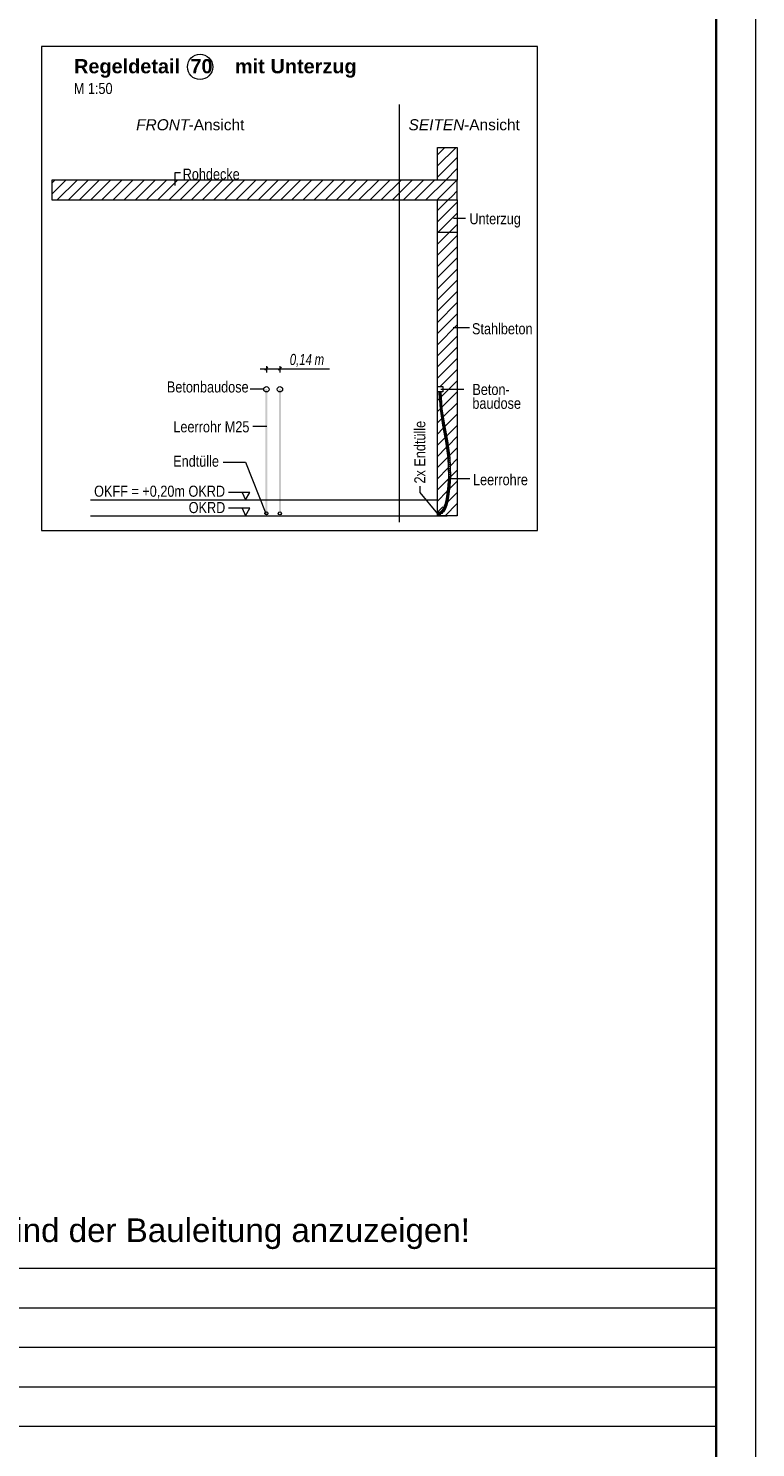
# Model space of a CAD drawing. Extents: x -620 to 300, y 62 to 1107.
# Tile 97 of 109: x 208 to 300, y 427 to 606. Entities that reach past the tile are written whole.
import ezdxf
from ezdxf.lldxf.tags import DXFTag

# ---------------------------------------------------------------- set-up
doc = ezdxf.new("R2010")
doc.units = 0
doc.layers.get('0').update_dxf_attribs({"lineweight": 35})
for name, color, linetype, lineweight, true_color in [('E_Aussparung Bemaßung-A06G9GDC8I', 5, 'Continuous', 9, 0x0000ff), ('E_Betonbaudose', 1, 'Continuous', 13, 0xff0000), ('E_Detail_Beschriftung', 7, 'Continuous', 13, 0x009900), ('E_Detail_Wandschraffur', 7, 'Continuous', 5, 0xc0c0c0), ('E_Leerrohr 25-A06G9GDD8I', 7, 'Continuous', 9, 0xff8000), ('E_Leerrohr 25-Shading', 7, 'Continuous', 9, 0xff8000), ('E_Leerrohr Beschriftung', 1, 'Continuous', 9, 0xff0000), ('iwb_HB-Hinweis-Kopf-Archi', 3, 'Continuous', 25, 0x00ff00)]:
    doc.layers.add(name, color=color, linetype=linetype, lineweight=lineweight, true_color=true_color)
for name, color, linetype, lineweight in [('E_Detail_Linie_Text_Bem', 7, 'Continuous', 13), ('iwb_Plankopf Linie', 7, 'Continuous', 13), ('iwb_Plankopf Rahmen', 7, 'Continuous', 35)]:
    doc.layers.add(name, color=color, linetype=linetype, lineweight=lineweight)
doc.styles.add('Arial', font='ARIALN.TTF')
doc.styles.get("Standard").update_dxf_attribs({"font": 'ARIALN.TTF'})
tags = doc.linetypes.add('fein_strichliert', pattern=[4, 1, -2, 1]).pattern_tags.tags
tags[8:9] = [DXFTag(74, 4), DXFTag(75, 0), DXFTag(340, '0'), DXFTag(46, 0.0), DXFTag(50, 0.0), DXFTag(44, 0.0), DXFTag(45, 0.0)]
tags[6:7] = [DXFTag(74, 4), DXFTag(75, 0), DXFTag(340, '0'), DXFTag(46, 0.0), DXFTag(50, 0.0), DXFTag(44, 0.0), DXFTag(45, 0.0)]
tags[4:5] = [DXFTag(74, 4), DXFTag(75, 0), DXFTag(340, '0'), DXFTag(46, 0.0), DXFTag(50, 0.0), DXFTag(44, 0.0), DXFTag(45, 0.0)]
tags = doc.linetypes.add('fein_strichliert-A06G9GDB8I', pattern=[4, 1, -2, 1]).pattern_tags.tags
tags[8:9] = [DXFTag(74, 4), DXFTag(75, 0), DXFTag(340, '0'), DXFTag(46, 0.0), DXFTag(50, 0.0), DXFTag(44, 0.0), DXFTag(45, 0.0)]
tags[6:7] = [DXFTag(74, 4), DXFTag(75, 0), DXFTag(340, '0'), DXFTag(46, 0.0), DXFTag(50, 0.0), DXFTag(44, 0.0), DXFTag(45, 0.0)]
tags[4:5] = [DXFTag(74, 4), DXFTag(75, 0), DXFTag(340, '0'), DXFTag(46, 0.0), DXFTag(50, 0.0), DXFTag(44, 0.0), DXFTag(45, 0.0)]
tags = doc.linetypes.add('STRICHPUNKT2-A06G9GDE8I', pattern=[12.7, 6.35, -3.175, 0, -3.175]).pattern_tags.tags
tags[10:11] = [DXFTag(74, 4), DXFTag(75, 0), DXFTag(340, '0'), DXFTag(46, 0.0), DXFTag(50, 0.0), DXFTag(44, 0.0), DXFTag(45, 0.0)]
tags[8:9] = [DXFTag(74, 4), DXFTag(75, 0), DXFTag(340, '0'), DXFTag(46, 0.0), DXFTag(50, 0.0), DXFTag(44, 0.0), DXFTag(45, 0.0)]
tags[6:7] = [DXFTag(74, 4), DXFTag(75, 0), DXFTag(340, '0'), DXFTag(46, 0.0), DXFTag(50, 0.0), DXFTag(44, 0.0), DXFTag(45, 0.0)]
tags[4:5] = [DXFTag(74, 4), DXFTag(75, 0), DXFTag(340, '0'), DXFTag(46, 0.0), DXFTag(50, 0.0), DXFTag(44, 0.0), DXFTag(45, 0.0)]

# ---------------------------------------------------------------- blocks, each defined once
blk = doc.blocks.new('Shading-A06G9G1B8I', base_point=(193.12, 715.36))
at = {"layer": 'E_Leerrohr 25-Shading', "color": 31, "true_color": 0xecb67f}
for points in [[(260.29, 560.32), (260.21, 560.32), (260.29, 560.31), (260.21, 560.31)], [(260.31, 560.31), (260.27, 560.31), (260.35, 559.92), (260.27, 559.92)], [(260.32, 560.32), (260.29, 560.32), (260.32, 560.31), (260.29, 560.31)], [(260.34, 560.31), (260.31, 560.31), (260.36, 559.92), (260.35, 559.92)], [(260.36, 560.32), (260.32, 560.32), (260.36, 560.31), (260.32, 560.31)], [(260.36, 559.92), (260.4, 559.92), (260.34, 560.31), (260.4, 560.31)], [(260.36, 560.31), (260.4, 560.31), (260.36, 560.32), (260.4, 560.32)], [(260.4, 560.32), (260.4, 560.31), (260.51, 560.32), (260.51, 560.31)], [(260.4, 560.31), (260.52, 560.2), (260.52, 560.31)], [(260.4, 560.31), (260.4, 559.92), (260.52, 560.2), (260.49, 559.92)], [(260.49, 559.92), (260.52, 559.92), (260.52, 560.2)], [(260.51, 560.31), (260.59, 560.31), (260.51, 560.32), (260.59, 560.32)], [(260.07, 544.94), (260.07, 545.08), (260.07, 544.94), (260.07, 545.08)], [(260.47, 544.92), (260.47, 545.02), (260.44, 544.91), (260.07, 545.02)], [(260.18, 544.89), (260.07, 545.02), (260.07, 544.89)], [(260.18, 544.89), (260.4, 544.91), (260.07, 545.02), (260.44, 544.91)], [(260.07, 544.89), (260.47, 544.89), (260.47, 544.9)], [(260.18, 544.89), (260.07, 544.89), (260.28, 544.87), (260.32, 544.87)], [(260.07, 544.77), (260.32, 544.87), (260.07, 544.89)], [(260.47, 544.88), (260.47, 544.89), (260.07, 544.89)], [(260.07, 544.86), (260.07, 544.89), (260.07, 544.86), (260.07, 544.89)], [(260.32, 544.87), (260.07, 544.77), (260.3, 544.81), (260.19, 544.78)], [(260.47, 544.77), (260.42, 544.8), (260.07, 544.77)], [(260.28, 544.9), (260.38, 544.91), (260.18, 544.89), (260.4, 544.91)], [(260.18, 544.89), (260.47, 544.9), (260.47, 544.91)], [(260.47, 544.85), (260.47, 544.88), (260.18, 544.89)], [(260.19, 544.78), (260.42, 544.8), (260.37, 544.83)], [(260.47, 544.91), (260.45, 544.91), (260.28, 544.9)], [(260.32, 544.87), (260.47, 544.85), (260.28, 544.87)], [(260.32, 544.87), (260.3, 544.81), (260.36, 544.84)], [(260.3, 544.81), (260.37, 544.83), (260.36, 544.84)], [(260.38, 544.85), (260.32, 544.87), (260.36, 544.84)], [(260.47, 544.85), (260.32, 544.87), (260.47, 544.84)], [(260.37, 544.83), (260.38, 544.85), (260.36, 544.84)], [(260.37, 544.83), (260.42, 544.85), (260.38, 544.85), (260.4, 544.85)], [(260.42, 544.8), (260.47, 544.83), (260.37, 544.83), (260.42, 544.85)], [(260.38, 544.91), (260.45, 544.91), (260.4, 544.91)], [(260.4, 544.91), (260.45, 544.91), (260.44, 544.91)], [(260.47, 544.84), (260.4, 544.85), (260.47, 544.83)], [(260.47, 544.83), (260.42, 544.8), (260.47, 544.8)], [(260.42, 544.8), (260.47, 544.77), (260.47, 544.8)], [(260.47, 544.91), (260.47, 544.92), (260.45, 544.91), (260.44, 544.91)], [(260.45, 544.91), (260.47, 544.91), (260.47, 544.91)]]:
    blk.add_solid(points, dxfattribs=at)
at = {"layer": 'E_Leerrohr 25-Shading', "color": 43, "true_color": 0xd7ab7f}
for points in [[(260.27, 560.31), (260.44, 558.17), (260.36, 559.48)], [(260.44, 558.17), (260.27, 560.31), (260.41, 558.16)], [(260.3, 560.31), (260.27, 560.31), (260.32, 560.1), (260.36, 559.48)], [(260.32, 560.1), (260.32, 560.11), (260.3, 560.31), (260.31, 560.31)], [(260.32, 560.11), (260.31, 560.31), (260.31, 560.31)], [(260.56, 559.53), (260.48, 560.31), (260.5, 560.1)], [(260.56, 559.53), (260.53, 560.13), (260.48, 560.31), (260.52, 560.31)], [(260.62, 558.19), (260.56, 559.53), (260.5, 560.1)], [(260.65, 558.19), (260.53, 560.13), (260.62, 558.18), (260.62, 558.19)], [(260.56, 557.38), (260.55, 557.46), (260.41, 558.16), (260.44, 558.17)], [(260.56, 557.38), (260.41, 558.16), (260.53, 557.37)], [(260.63, 556.72), (260.56, 557.38), (260.53, 557.37)], [(260.76, 556.12), (260.55, 557.46), (260.72, 556.11), (260.63, 556.72)], [(260.84, 556.77), (260.65, 558.19), (260.62, 558.18)], [(260.84, 556.77), (260.87, 556.63), (260.65, 558.19), (260.93, 556.4)], [(260.76, 556.12), (260.72, 556.11), (261.13, 554.08), (261.09, 554.08)], [(260.87, 556.63), (260.84, 556.77), (260.86, 556.67)], [(260.85, 556.69), (260.84, 556.77), (260.93, 556.15)], [(260.96, 556.15), (260.85, 556.69), (260.93, 556.15)], [(260.96, 556.15), (260.97, 556.16), (260.86, 556.67), (260.87, 556.63)], [(260.87, 556.63), (260.97, 556.16), (260.93, 556.4)], [(261.34, 554.12), (260.93, 556.15), (261.3, 554.11)], [(261.34, 554.12), (261.05, 555.7), (260.93, 556.15), (260.96, 556.15)], [(261.05, 555.7), (260.97, 556.16), (260.96, 556.15)], [(261.13, 554.08), (261.09, 554.08), (261.4, 551.96), (261.39, 551.96)], [(261.42, 551.96), (261.13, 554.08), (261.4, 551.96)], [(261.34, 554.12), (261.3, 554.11), (261.63, 551.98), (261.6, 551.98)], [(261.41, 551.79), (261.4, 551.96), (261.39, 551.79), (261.39, 551.96)], [(261.41, 551.33), (261.41, 551.79), (261.39, 551.79)], [(261.45, 550.24), (261.4, 551.96), (261.41, 551.33)], [(261.4, 551.96), (261.45, 550.24), (261.42, 551.96), (261.45, 550.74)], [(261.45, 550.74), (261.43, 551.79), (261.42, 551.96)], [(261.51, 549.66), (261.43, 551.79), (261.48, 549.66), (261.45, 550.24)], [(261.72, 549.71), (261.6, 551.98), (261.62, 551.35)], [(261.72, 549.71), (261.73, 549.66), (261.6, 551.98), (261.63, 551.98)], [(261.67, 550.26), (261.72, 549.71), (261.62, 551.35)], [(261.7, 549.66), (261.73, 549.66), (261.67, 550.26), (261.72, 549.71)], [(261.67, 550.26), (261.69, 549.66), (261.7, 549.66)], [(261.24, 547.09), (261.26, 547.09), (261.36, 548.07), (261.31, 547.46)], [(261.31, 547.46), (261.27, 547.09), (261.44, 548.41)], [(261.36, 548.07), (261.31, 547.46), (261.42, 548.42), (261.44, 548.41)], [(261.42, 548.42), (261.41, 548.42), (261.36, 548.07)], [(261.51, 549.66), (261.48, 549.66), (261.42, 548.42), (261.41, 548.42)], [(261.44, 548.41), (261.51, 549.66), (261.42, 548.42), (261.51, 549.66)], [(261.58, 548.06), (261.58, 548.06), (261.66, 548.39), (261.56, 547.62)], [(261.58, 548.06), (261.66, 548.39), (261.62, 548.4)], [(261.66, 548.39), (261.69, 549.66), (261.62, 548.4)], [(261.66, 548.39), (261.68, 548.79), (261.69, 549.66), (261.7, 549.66)], [(261.68, 548.79), (261.73, 549.66), (261.7, 549.66)], [(261.73, 549.66), (261.73, 549.66), (261.72, 549.71)], [(261.02, 546.08), (261.04, 546.07), (261.12, 546.48), (261.08, 546.23)], [(261.18, 546.57), (261.07, 546.15), (261.18, 546.57), (261.06, 546.12)], [(261.06, 546.12), (261.06, 546.07), (261.18, 546.57)], [(261.17, 546.57), (261.08, 546.23), (261.18, 546.57), (261.07, 546.15)], [(261.12, 546.48), (261.08, 546.23), (261.15, 546.57), (261.17, 546.57)], [(261.15, 546.57), (261.14, 546.58), (261.12, 546.48)], [(261.2, 546.83), (261.19, 546.83), (261.15, 546.57), (261.14, 546.58)], [(261.15, 546.57), (261.17, 546.57), (261.2, 546.83), (261.23, 546.83)], [(261.23, 546.83), (261.17, 546.57), (261.23, 546.83), (261.18, 546.57)], [(261.18, 546.57), (261.18, 546.57), (261.23, 546.83)], [(261.26, 547.09), (261.24, 547.09), (261.2, 546.83), (261.19, 546.83)], [(261.2, 546.83), (261.23, 546.83), (261.26, 547.09), (261.27, 547.09)], [(261.33, 546.45), (261.22, 546.01), (261.24, 546.01)], [(261.23, 546.83), (261.23, 546.83), (261.27, 547.09)], [(261.26, 546), (261.33, 546.45), (261.24, 546.01)], [(261.26, 547.09), (261.27, 547.09), (261.31, 547.46)], [(261.33, 546.45), (261.26, 546), (261.27, 546.06)], [(261.33, 546.45), (261.33, 546.45), (261.39, 546.52), (261.27, 546.06)], [(261.33, 546.45), (261.39, 546.52), (261.35, 546.53)], [(261.39, 546.52), (261.4, 546.79), (261.35, 546.53)], [(261.39, 546.52), (261.42, 546.68), (261.4, 546.79), (261.44, 546.79)], [(261.47, 547.06), (261.45, 547.06), (261.44, 546.79), (261.4, 546.79)], [(261.42, 546.68), (261.44, 546.79), (261.44, 546.79)], [(261.44, 546.79), (261.49, 547.06), (261.44, 546.79), (261.47, 547.06)], [(261.58, 548.06), (261.45, 547.06), (261.47, 547.06)], [(261.49, 547.06), (261.58, 548.06), (261.47, 547.06)], [(261.58, 548.06), (261.49, 547.06), (261.56, 547.62)], [(260.17, 544.99), (260.16, 545.02), (260.07, 544.99), (260.07, 545.02)], [(260.07, 544.98), (260.17, 544.98), (260.07, 544.99), (260.17, 544.99)], [(260.19, 544.77), (260.19, 544.81), (260.07, 544.77), (260.07, 544.8)], [(260.16, 545.02), (260.17, 544.99), (260.24, 545.04), (260.18, 544.99)], [(260.18, 544.99), (260.17, 544.98), (260.24, 545), (260.21, 544.99)], [(260.17, 544.99), (260.17, 544.98), (260.18, 544.99)], [(260.24, 545.04), (260.18, 544.99), (260.25, 545), (260.24, 545)], [(260.3, 544.79), (260.29, 544.83), (260.19, 544.77), (260.19, 544.81)], [(260.21, 544.99), (260.25, 545), (260.25, 545)], [(260.33, 545.04), (260.32, 545.06), (260.25, 545), (260.24, 545.04)], [(260.25, 545), (260.33, 545.02), (260.25, 545), (260.33, 545.04)], [(260.41, 544.82), (260.4, 544.86), (260.3, 544.79), (260.29, 544.83)], [(260.37, 545.08), (260.32, 545.06), (260.33, 545.04)], [(260.33, 545.02), (260.41, 545.06), (260.37, 545.08), (260.39, 545.09)], [(260.33, 545.02), (260.37, 545.08), (260.33, 545.04)], [(260.51, 545.12), (260.48, 545.15), (260.41, 545.06), (260.39, 545.09)], [(260.51, 544.87), (260.49, 544.9), (260.41, 544.82), (260.4, 544.86)], [(260.48, 545.15), (260.49, 545.13), (260.58, 545.21), (260.59, 545.2)], [(260.49, 545.13), (260.51, 545.12), (260.59, 545.2), (260.59, 545.19)], [(260.51, 544.87), (260.53, 544.93), (260.49, 544.9)], [(260.51, 544.87), (260.63, 544.94), (260.53, 544.93), (260.62, 544.96)], [(260.62, 544.96), (260.61, 544.97), (260.53, 544.93)], [(260.66, 545.29), (260.65, 545.3), (260.58, 545.21), (260.57, 545.22)], [(260.58, 545.21), (260.59, 545.2), (260.66, 545.29), (260.67, 545.28)], [(260.67, 545.28), (260.59, 545.2), (260.68, 545.28), (260.59, 545.19)], [(260.59, 545.19), (260.59, 545.19), (260.68, 545.28)], [(260.61, 544.97), (260.73, 545.05), (260.63, 544.99)], [(260.61, 544.97), (260.72, 545.02), (260.73, 545.05), (260.74, 545.04)], [(260.72, 545.02), (260.61, 544.97), (260.62, 544.96)], [(260.63, 544.94), (260.72, 545.02), (260.62, 544.96)], [(260.73, 545.05), (260.72, 545.06), (260.63, 544.99)], [(260.65, 545.3), (260.65, 545.3), (260.74, 545.44), (260.73, 545.39)], [(260.73, 545.39), (260.65, 545.3), (260.7, 545.33), (260.66, 545.29)], [(260.7, 545.33), (260.66, 545.29), (260.68, 545.3), (260.67, 545.28)], [(260.67, 545.28), (260.68, 545.28), (260.68, 545.3)], [(260.79, 545.44), (260.7, 545.33), (260.79, 545.44), (260.68, 545.3)], [(260.68, 545.3), (260.68, 545.28), (260.79, 545.44)], [(260.77, 545.45), (260.73, 545.39), (260.79, 545.44), (260.7, 545.33)], [(260.78, 545.08), (260.84, 545.15), (260.72, 545.06), (260.81, 545.17)], [(260.78, 545.08), (260.72, 545.06), (260.73, 545.05)], [(260.74, 545.44), (260.73, 545.39), (260.76, 545.46), (260.77, 545.45)], [(260.74, 545.04), (260.78, 545.08), (260.73, 545.05)], [(260.76, 545.46), (260.76, 545.46), (260.74, 545.44)], [(260.76, 545.46), (260.76, 545.46), (260.79, 545.51), (260.79, 545.5)], [(260.79, 545.5), (260.76, 545.46), (260.79, 545.48), (260.77, 545.45)], [(260.79, 545.48), (260.77, 545.45), (260.79, 545.45), (260.79, 545.44)], [(260.86, 545.63), (260.86, 545.64), (260.79, 545.51)], [(260.79, 545.51), (260.79, 545.5), (260.86, 545.63), (260.87, 545.63)], [(260.87, 545.63), (260.79, 545.5), (260.88, 545.63), (260.79, 545.48)], [(260.88, 545.63), (260.79, 545.48), (260.89, 545.62), (260.79, 545.45)], [(260.79, 545.45), (260.79, 545.44), (260.89, 545.62)], [(260.79, 545.44), (260.79, 545.44), (260.79, 545.45)], [(260.97, 545.33), (260.94, 545.35), (260.84, 545.15), (260.81, 545.17)], [(260.86, 545.64), (260.86, 545.63), (260.89, 545.72), (260.89, 545.69)], [(260.89, 545.69), (260.86, 545.63), (260.89, 545.67), (260.87, 545.63)], [(260.89, 545.67), (260.87, 545.63), (260.89, 545.65), (260.88, 545.63)], [(260.88, 545.63), (260.89, 545.62), (260.89, 545.65)], [(261.04, 546.07), (261.02, 546.08), (260.89, 545.72)], [(260.89, 545.72), (260.89, 545.69), (261.04, 546.07), (261.05, 546.07)], [(261.05, 546.07), (260.89, 545.69), (261.05, 546.07), (260.89, 545.67)], [(261.05, 546.07), (260.89, 545.67), (261.06, 546.07), (260.89, 545.65)], [(260.89, 545.65), (260.89, 545.62), (261.06, 546.07)], [(260.97, 545.33), (261.05, 545.55), (260.94, 545.35)], [(260.97, 545.33), (261.07, 545.5), (261.05, 545.55), (261.08, 545.54)], [(261.08, 546.23), (261.04, 546.07), (261.07, 546.15), (261.05, 546.07)], [(261.07, 546.15), (261.05, 546.07), (261.06, 546.12), (261.05, 546.07)], [(261.05, 546.07), (261.06, 546.07), (261.06, 546.12)], [(261.09, 545.67), (261.05, 545.55), (261.06, 545.55)], [(261.08, 545.54), (261.09, 545.67), (261.06, 545.55)], [(261.07, 545.5), (261.09, 545.54), (261.08, 545.54)], [(261.09, 545.54), (261.26, 546), (261.08, 545.54), (261.24, 546.01)], [(261.08, 545.54), (261.24, 546.01), (261.09, 545.67), (261.22, 546.01)]]:
    blk.add_solid(points, dxfattribs=at)
at = {"layer": 'E_Leerrohr 25-Shading', "color": 31, "true_color": 0xfabd7f}
for points in [[(260.31, 560.31), (260.32, 560.11), (260.4, 560.31), (260.37, 559.67)], [(260.37, 559.67), (260.32, 560.11), (260.36, 559.48)], [(260.44, 558.17), (260.37, 559.67), (260.36, 559.48)], [(260.37, 559.67), (260.42, 559.23), (260.4, 560.31)], [(260.44, 558.17), (260.53, 558.18), (260.37, 559.67), (260.53, 558.18)], [(260.4, 560.31), (260.42, 559.23), (260.46, 559.27), (260.47, 558.72)], [(260.48, 560.31), (260.4, 560.31), (260.62, 558.18), (260.53, 558.18)], [(260.47, 558.72), (260.53, 558.18), (260.46, 559.27)], [(260.64, 557.48), (260.53, 558.18), (260.55, 557.46), (260.44, 558.17)], [(260.84, 556.77), (260.62, 558.18), (260.64, 557.48), (260.53, 558.18)], [(260.76, 556.12), (260.85, 556.14), (260.55, 557.46), (260.62, 557.48)], [(260.85, 556.14), (260.64, 557.48), (260.62, 557.48)], [(260.93, 556.15), (260.84, 556.77), (260.85, 556.14), (260.64, 557.48)], [(260.85, 556.14), (260.76, 556.12), (261.22, 554.1), (261.13, 554.08)], [(260.93, 556.15), (260.85, 556.14), (261.3, 554.11), (261.22, 554.1)], [(261.22, 554.1), (261.13, 554.08), (261.51, 551.97), (261.42, 551.96)], [(261.3, 554.11), (261.22, 554.1), (261.6, 551.98), (261.51, 551.97)], [(261.52, 551.8), (261.51, 551.97), (261.43, 551.79), (261.42, 551.96)], [(261.6, 549.66), (261.52, 551.8), (261.51, 549.66), (261.43, 551.79)], [(261.6, 551.98), (261.51, 551.97), (261.69, 549.66), (261.6, 549.66)], [(261.53, 548.41), (261.44, 548.41), (261.36, 547.07), (261.27, 547.09)], [(261.62, 548.4), (261.53, 548.41), (261.45, 547.06), (261.36, 547.07)], [(261.6, 549.66), (261.51, 549.66), (261.53, 548.41), (261.44, 548.41)], [(261.69, 549.66), (261.6, 549.66), (261.62, 548.4), (261.53, 548.41)], [(261.27, 546.55), (261.18, 546.57), (261.14, 546.04), (261.06, 546.07)], [(261.35, 546.53), (261.27, 546.55), (261.22, 546.01), (261.14, 546.04)], [(261.32, 546.81), (261.23, 546.83), (261.27, 546.55), (261.18, 546.57)], [(261.36, 547.07), (261.27, 547.09), (261.32, 546.81), (261.23, 546.83)], [(261.4, 546.79), (261.32, 546.81), (261.35, 546.53), (261.27, 546.55)], [(261.45, 547.06), (261.36, 547.07), (261.4, 546.79), (261.32, 546.81)], [(260.18, 544.9), (260.17, 544.98), (260.07, 544.89), (260.07, 544.98)], [(260.19, 544.81), (260.18, 544.9), (260.07, 544.8), (260.07, 544.89)], [(260.17, 544.98), (260.18, 544.9), (260.21, 544.99)], [(260.17, 544.98), (260.21, 544.99), (260.21, 544.99)], [(260.21, 544.99), (260.18, 544.9), (260.26, 544.99), (260.27, 544.91)], [(260.29, 544.83), (260.27, 544.91), (260.19, 544.81), (260.18, 544.9)], [(260.26, 544.99), (260.25, 545), (260.21, 544.99)], [(260.21, 544.99), (260.26, 544.99), (260.25, 544.99)], [(260.21, 544.99), (260.21, 544.99), (260.25, 544.99)], [(260.34, 545.01), (260.33, 545.02), (260.25, 545)], [(260.26, 544.99), (260.36, 544.97), (260.25, 545), (260.34, 545.01)], [(260.27, 544.91), (260.36, 544.94), (260.26, 544.99), (260.36, 544.97)], [(260.4, 544.86), (260.36, 544.94), (260.29, 544.83), (260.27, 544.91)], [(260.41, 545.06), (260.33, 545.02), (260.41, 545.05)], [(260.33, 545.02), (260.34, 545.01), (260.41, 545.05), (260.43, 545.02)], [(260.34, 545.01), (260.33, 545.02), (260.34, 545.01)], [(260.34, 545.01), (260.4, 544.96), (260.43, 545.02), (260.45, 544.98)], [(260.49, 544.9), (260.45, 544.98), (260.4, 544.86), (260.36, 544.94)], [(260.36, 544.94), (260.4, 544.96), (260.36, 544.97)], [(260.51, 545.12), (260.41, 545.06), (260.52, 545.1), (260.41, 545.06)], [(260.41, 545.06), (260.44, 545.05), (260.52, 545.1), (260.53, 545.08)], [(260.44, 545.05), (260.41, 545.06), (260.41, 545.05)], [(260.43, 545.02), (260.54, 545.04), (260.41, 545.05), (260.44, 545.05)], [(260.45, 544.98), (260.54, 545.04), (260.43, 545.02)], [(260.44, 545.05), (260.54, 545.04), (260.53, 545.08), (260.56, 545.05)], [(260.61, 544.97), (260.56, 545.05), (260.49, 544.9), (260.45, 544.98)], [(260.59, 545.19), (260.51, 545.12), (260.61, 545.18)], [(260.51, 545.12), (260.54, 545.11), (260.61, 545.18), (260.64, 545.15)], [(260.54, 545.11), (260.51, 545.12), (260.52, 545.1)], [(260.53, 545.08), (260.62, 545.09), (260.52, 545.1), (260.54, 545.11)], [(260.56, 545.05), (260.62, 545.09), (260.53, 545.08)], [(260.54, 545.11), (260.62, 545.09), (260.64, 545.15), (260.66, 545.13)], [(260.72, 545.06), (260.66, 545.13), (260.61, 544.97), (260.56, 545.05)], [(260.68, 545.28), (260.59, 545.19), (260.69, 545.27)], [(260.59, 545.19), (260.62, 545.18), (260.69, 545.27), (260.73, 545.24)], [(260.62, 545.18), (260.59, 545.19), (260.61, 545.18)], [(260.64, 545.15), (260.69, 545.17), (260.61, 545.18), (260.62, 545.18)], [(260.62, 545.18), (260.69, 545.17), (260.73, 545.24), (260.75, 545.22)], [(260.66, 545.13), (260.69, 545.17), (260.64, 545.15)], [(260.81, 545.17), (260.75, 545.22), (260.72, 545.06), (260.66, 545.13)], [(260.68, 545.28), (260.7, 545.27), (260.79, 545.44), (260.86, 545.4)], [(260.7, 545.27), (260.68, 545.28), (260.69, 545.27)], [(260.73, 545.24), (260.77, 545.26), (260.69, 545.27), (260.7, 545.27)], [(260.7, 545.27), (260.77, 545.26), (260.86, 545.4), (260.87, 545.39)], [(260.75, 545.22), (260.77, 545.26), (260.73, 545.24)], [(260.94, 545.35), (260.87, 545.39), (260.81, 545.17), (260.75, 545.22)], [(260.97, 545.59), (260.89, 545.62), (260.87, 545.39), (260.79, 545.44)], [(261.05, 545.55), (260.97, 545.59), (260.94, 545.35), (260.87, 545.39)], [(261.14, 546.04), (261.06, 546.07), (260.97, 545.59), (260.89, 545.62)], [(261.22, 546.01), (261.14, 546.04), (261.05, 545.55), (260.97, 545.59)]]:
    blk.add_solid(points, dxfattribs=at)
blk = doc.blocks.new('Referenz-A06G9GDF8I')
at = {"layer": 'E_Aussparung Bemaßung-A06G9GDC8I', "linetype": 'Continuous', "ltscale": 0.13}
for p, q in [((237.66, 563.26), (246.41, 563.26)), ((238.23, 563.07), (238.62, 563.45)), ((238.43, 563.56), (238.43, 562.76)), ((239.94, 563.07), (240.33, 563.45)), ((240.14, 563.56), (240.14, 562.76))]:
    blk.add_line(p, q, dxfattribs=at)
at = {"layer": 'E_Betonbaudose', "linetype": 'Continuous', "ltscale": 0.13}
for p, q in [((260.08, 560.31), (260.08, 560.99)), ((260.08, 560.99), (260.76, 560.99)), ((260.76, 560.99), (260.76, 560.31)), ((260.76, 560.31), (260.08, 560.31))]:
    blk.add_line(p, q, dxfattribs=at)
for centre, radius in [((238.43, 560.65), 0.34), ((240.14, 560.65), 0.34), ((238.42, 544.94), 0.2), ((240.13, 544.94), 0.2)]:
    blk.add_circle(centre, radius, dxfattribs=at)
at = {"layer": 'E_Detail_Linie_Text_Bem', "linetype": 'fein_strichliert-A06G9GDB8I', "ltscale": 0.65}
for p, q in [((272.73, 604.07), (209.96, 604.07)), ((209.96, 604.07), (209.96, 542.76)), ((272.73, 542.76), (272.73, 604.07)), ((255.27, 543.84), (255.27, 596.72)), ((209.96, 542.76), (269.71, 542.76)), ((269.71, 542.76), (272.73, 542.76))]:
    blk.add_line(p, q, dxfattribs=at)
at = {"layer": 'E_Detail_Linie_Text_Bem', "linetype": 'Continuous', "ltscale": 0.13}
for p, q in [((260.08, 591.28), (262.58, 591.28)), ((260.08, 587.15), (260.08, 591.28)), ((262.58, 591.28), (262.58, 587.15)), ((262.58, 587.15), (211.25, 587.15)), ((211.25, 587.15), (211.25, 584.65)), ((262.58, 587.15), (260.08, 587.15)), ((262.58, 584.65), (262.58, 587.15)), ((211.25, 584.65), (221.65, 584.65)), ((211.25, 584.65), (260.08, 584.65)), ((221.65, 584.65), (262.58, 584.65)), ((260.08, 584.65), (262.58, 584.65)), ((260.08, 572.85), (260.08, 584.65)), ((260.08, 584.62), (262.58, 584.62)), ((260.08, 580.49), (260.08, 584.62)), ((262.58, 584.65), (262.58, 544.65)), ((262.58, 584.62), (262.58, 580.49)), ((262.58, 580.49), (260.08, 580.49)), ((260.08, 572.65), (260.08, 572.85)), ((260.08, 544.65), (260.08, 572.65)), ((216.18, 546.65), (260.04, 546.65)), ((216.18, 544.65), (261.33, 544.65)), ((262.58, 544.65), (260.08, 544.65))]:
    blk.add_line(p, q, dxfattribs=at)
at = {"layer": 'E_Detail_Linie_Text_Bem', "color": 0, "linetype": 'Continuous', "ltscale": 0.13}
for p, q in [((226.86, 586.47), (226.86, 588.12)), ((226.86, 588.12), (227.54, 588.12)), ((263.64, 582.26), (262.13, 582.26)), ((264.13, 568.42), (262.08, 568.42)), ((238.09, 560.65), (236.37, 560.65)), ((260.49, 560.65), (263.43, 560.65)), ((236.71, 555.97), (238.5, 555.97)), ((232.97, 551.43), (235.8, 551.43)), ((235.8, 551.43), (238.34, 544.92)), ((257.87, 548.4), (257.87, 547.57)), ((261.45, 549.37), (264.16, 549.37)), ((236.31, 547.6), (233.63, 547.6)), ((235.35, 547.6), (235.8, 546.65)), ((235.8, 546.65), (236.31, 547.6)), ((257.87, 547.57), (260.07, 544.89)), ((236.31, 545.6), (233.63, 545.6)), ((235.35, 545.6), (235.8, 544.65)), ((235.8, 544.65), (236.31, 545.6))]:
    blk.add_line(p, q, dxfattribs=at)
at = {"layer": 'E_Detail_Linie_Text_Bem', "linetype": 'Continuous', "ltscale": 0.13}
for points in [[(238.55, 560.68), (238.55, 544.94), (238.3, 560.68), (238.3, 544.94)], [(240.26, 560.68), (240.26, 544.94), (240.01, 560.68), (240.01, 544.94)]]:
    blk.add_solid(points, dxfattribs=at)
at = {"layer": 'E_Detail_Wandschraffur', "linetype": 'fein_strichliert', "ltscale": 0.13}
for p, q in [((260.08, 588.93), (262.43, 591.28)), ((261.13, 587.15), (262.58, 588.6)), ((211.25, 585.36), (213.04, 587.15)), ((213.37, 584.65), (215.87, 587.15)), ((216.2, 584.65), (218.7, 587.15)), ((219.03, 584.65), (221.53, 587.15)), ((221.86, 584.65), (224.36, 587.15)), ((224.68, 584.65), (227.18, 587.15)), ((227.51, 584.65), (230.01, 587.15)), ((230.34, 584.65), (232.84, 587.15)), ((233.17, 584.65), (235.67, 587.15)), ((236, 584.65), (238.5, 587.15)), ((238.83, 584.65), (241.33, 587.15)), ((241.65, 584.65), (244.15, 587.15)), ((244.48, 584.65), (246.98, 587.15)), ((247.31, 584.65), (249.81, 587.15)), ((250.14, 584.65), (252.64, 587.15)), ((252.97, 584.65), (255.47, 587.15)), ((255.8, 584.65), (258.3, 587.15)), ((258.63, 584.65), (261.13, 587.15)), ((260.08, 583.27), (261.45, 584.65)), ((261.45, 584.65), (261.93, 585.12)), ((261.93, 585.12), (262.52, 585.72)), ((262.52, 585.72), (262.58, 585.77)), ((260.08, 580.45), (262.58, 582.95)), ((260.08, 577.62), (262.58, 580.12)), ((260.08, 574.79), (262.58, 577.29)), ((260.08, 571.96), (262.58, 574.46)), ((260.08, 569.13), (262.58, 571.63)), ((260.08, 566.3), (262.58, 568.8)), ((260.08, 563.48), (262.58, 565.98)), ((260.42, 560.99), (262.58, 563.15)), ((260.65, 558.39), (262.58, 560.32)), ((260.08, 557.82), (260.5, 558.24)), ((261.02, 555.93), (262.58, 557.49)), ((260.08, 554.99), (260.78, 555.69)), ((261.43, 553.51), (262.58, 554.66)), ((260.08, 552.16), (261.2, 553.28)), ((261.69, 550.94), (262.58, 551.83)), ((260.08, 549.33), (261.41, 550.66)), ((261.61, 548.03), (262.58, 549)), ((260.08, 546.5), (261.33, 547.76)), ((261.06, 544.65), (262.58, 546.18))]:
    blk.add_line(p, q, dxfattribs=at)
at = {"layer": 'E_Detail_Wandschraffur', "linetype": 'ByBlock', "ltscale": 0.13}
for p, q in [((260.08, 590.35), (261.02, 591.28)), ((260.08, 587.52), (262.58, 590.02)), ((211.25, 586.77), (211.63, 587.15)), ((211.96, 584.65), (214.46, 587.15)), ((214.78, 584.65), (217.28, 587.15)), ((217.61, 584.65), (220.11, 587.15)), ((220.44, 584.65), (222.94, 587.15)), ((223.27, 584.65), (225.77, 587.15)), ((226.1, 584.65), (228.6, 587.15)), ((228.93, 584.65), (231.43, 587.15)), ((231.76, 584.65), (234.26, 587.15)), ((234.58, 584.65), (237.08, 587.15)), ((237.41, 584.65), (239.91, 587.15)), ((240.24, 584.65), (242.74, 587.15)), ((243.07, 584.65), (245.57, 587.15)), ((245.9, 584.65), (248.4, 587.15)), ((248.73, 584.65), (251.23, 587.15)), ((251.55, 584.65), (254.05, 587.15)), ((254.38, 584.65), (256.88, 587.15)), ((257.21, 584.65), (259.71, 587.15)), ((260.04, 584.65), (262.54, 587.15)), ((262.54, 587.15), (262.58, 587.19)), ((260.08, 581.86), (262.58, 584.36)), ((260.08, 579.03), (262.58, 581.53)), ((260.08, 576.2), (262.58, 578.7)), ((260.08, 573.37), (262.58, 575.87)), ((260.08, 570.55), (262.58, 573.05)), ((260.08, 567.72), (262.58, 570.22)), ((260.08, 564.89), (262.58, 567.39)), ((260.08, 562.06), (262.58, 564.56)), ((260.56, 559.71), (262.58, 561.73)), ((260.08, 559.23), (260.37, 559.52)), ((260.82, 557.15), (262.58, 558.9)), ((260.08, 556.4), (260.63, 556.95)), ((261.24, 554.73), (262.58, 556.08)), ((260.08, 553.58), (260.97, 554.47)), ((260.08, 550.75), (261.34, 552)), ((261.6, 552.27), (262.58, 553.25)), ((261.74, 549.57), (262.58, 550.42)), ((260.08, 547.92), (261.4, 549.24)), ((261.37, 546.38), (262.58, 547.59)), ((260.08, 545.09), (260.77, 545.78)), ((262.47, 544.65), (262.58, 544.76))]:
    blk.add_line(p, q, dxfattribs=at)
at = {"layer": 'E_Leerrohr 25-A06G9GDD8I', "linetype": 'Continuous', "ltscale": 0.13}
for p, q in [((260.21, 560.32), (260.21, 560.31)), ((260.21, 560.32), (260.32, 560.32)), ((260.21, 560.31), (260.32, 560.31)), ((260.27, 560.31), (260.27, 559.92)), ((260.27, 560.31), (260.34, 560.31)), ((260.27, 560.31), (260.52, 560.31)), ((260.27, 560.31), (260.41, 558.16)), ((260.27, 559.92), (260.34, 559.92)), ((260.29, 560.06), (260.53, 560.06)), ((260.31, 559.81), (260.55, 559.81)), ((260.32, 560.32), (260.48, 560.32)), ((260.32, 560.31), (260.48, 560.31)), ((260.33, 559.56), (260.56, 559.57)), ((260.34, 560.31), (260.45, 560.31)), ((260.34, 559.92), (260.45, 559.92)), ((260.34, 559.31), (260.58, 559.32)), ((260.36, 559.05), (260.59, 559.07)), ((260.45, 560.31), (260.52, 560.31)), ((260.45, 559.92), (260.52, 559.92)), ((260.48, 560.32), (260.59, 560.32)), ((260.48, 560.31), (260.59, 560.31)), ((260.52, 559.92), (260.52, 560.31)), ((260.52, 560.31), (260.65, 558.19)), ((260.59, 560.31), (260.59, 560.32)), ((260.37, 558.8), (260.61, 558.82)), ((260.39, 558.55), (260.62, 558.57)), ((260.4, 558.3), (260.64, 558.32)), ((260.41, 558.16), (260.72, 556.11)), ((260.43, 558.05), (260.66, 558.08)), ((260.47, 557.8), (260.7, 557.83)), ((260.51, 557.56), (260.74, 557.59)), ((260.55, 557.31), (260.78, 557.34)), ((260.58, 557.06), (260.82, 557.09)), ((260.65, 558.19), (260.97, 556.16)), ((260.62, 556.81), (260.85, 556.85)), ((260.66, 556.56), (260.89, 556.6)), ((260.7, 556.32), (260.93, 556.35)), ((260.72, 556.11), (261.09, 554.08)), ((260.74, 556.07), (260.97, 556.11)), ((260.78, 555.82), (261.02, 555.86)), ((260.83, 555.58), (261.06, 555.62)), ((260.87, 555.33), (261.1, 555.37)), ((260.97, 556.16), (261.34, 554.12)), ((260.92, 555.09), (261.15, 555.12)), ((260.96, 554.84), (261.19, 554.88)), ((261.01, 554.59), (261.24, 554.63)), ((261.05, 554.35), (261.28, 554.39)), ((261.09, 554.08), (261.39, 551.96)), ((261.1, 554.1), (261.33, 554.14)), ((261.13, 553.86), (261.36, 553.89)), ((261.16, 553.61), (261.4, 553.64)), ((261.34, 554.12), (261.63, 551.98)), ((261.2, 553.36), (261.43, 553.39)), ((261.23, 553.12), (261.47, 553.14)), ((261.27, 552.87), (261.5, 552.9)), ((261.3, 552.62), (261.53, 552.65)), ((261.34, 552.38), (261.57, 552.4)), ((261.37, 552.13), (261.6, 552.15)), ((261.39, 551.96), (261.48, 549.66)), ((261.4, 551.88), (261.63, 551.9)), ((261.63, 551.98), (261.73, 549.66)), ((261.41, 551.63), (261.64, 551.65)), ((261.42, 551.38), (261.65, 551.4)), ((261.43, 551.14), (261.66, 551.15)), ((261.44, 550.89), (261.67, 550.9)), ((261.45, 550.64), (261.68, 550.65)), ((261.46, 550.39), (261.69, 550.4)), ((261.47, 550.14), (261.7, 550.15)), ((261.48, 549.89), (261.71, 549.89)), ((261.41, 548.42), (261.24, 547.09)), ((261.38, 548.16), (261.62, 548.14)), ((261.48, 549.66), (261.41, 548.42)), ((261.41, 548.41), (261.65, 548.38)), ((261.43, 548.65), (261.66, 548.64)), ((261.44, 548.9), (261.68, 548.89)), ((261.46, 549.15), (261.69, 549.14)), ((261.47, 549.4), (261.7, 549.39)), ((261.48, 549.64), (261.72, 549.64)), ((261.66, 548.39), (261.49, 547.06)), ((261.73, 549.66), (261.66, 548.39)), ((261.14, 546.58), (261.02, 546.08)), ((261.12, 546.45), (261.35, 546.39)), ((261.19, 546.83), (261.14, 546.58)), ((261.17, 546.69), (261.4, 546.64)), ((261.24, 547.09), (261.19, 546.83)), ((261.22, 546.93), (261.45, 546.89)), ((261.26, 547.17), (261.49, 547.14)), ((261.39, 546.52), (261.26, 546)), ((261.29, 547.42), (261.52, 547.39)), ((261.32, 547.66), (261.55, 547.64)), ((261.35, 547.91), (261.58, 547.89)), ((261.44, 546.79), (261.39, 546.52)), ((261.49, 547.06), (261.44, 546.79)), ((260.07, 545.08), (260.07, 545.08)), ((260.07, 544.97), (260.07, 545.08)), ((260.07, 544.97), (260.07, 545.08)), ((260.47, 545.02), (260.07, 545.02)), ((260.07, 544.94), (260.07, 545.02)), ((260.07, 545.02), (260.07, 544.77)), ((260.16, 545.02), (260.07, 545.02)), ((260.07, 544.81), (260.07, 544.97)), ((260.07, 544.81), (260.07, 544.97)), ((260.07, 544.84), (260.07, 544.94)), ((260.07, 544.77), (260.07, 544.84)), ((260.07, 544.7), (260.07, 544.81)), ((260.07, 544.7), (260.07, 544.81)), ((260.07, 544.77), (260.47, 544.77)), ((260.19, 544.77), (260.07, 544.77)), ((260.07, 544.7), (260.07, 544.7)), ((260.14, 545.01), (260.16, 544.78)), ((260.24, 545.04), (260.16, 545.02)), ((260.3, 544.79), (260.19, 544.77)), ((260.32, 545.06), (260.24, 545.04)), ((260.41, 544.82), (260.3, 544.79)), ((260.39, 545.09), (260.32, 545.06)), ((260.35, 545.06), (260.44, 544.85)), ((260.48, 545.15), (260.39, 545.09)), ((260.51, 544.87), (260.41, 544.82)), ((260.47, 544.94), (260.47, 545.02)), ((260.47, 544.84), (260.47, 544.94)), ((260.47, 544.77), (260.47, 544.84)), ((260.57, 545.22), (260.48, 545.15)), ((260.63, 544.94), (260.51, 544.87)), ((260.53, 545.18), (260.68, 544.99)), ((260.65, 545.3), (260.57, 545.22)), ((260.74, 545.04), (260.63, 544.94)), ((260.76, 545.46), (260.65, 545.3)), ((260.68, 545.34), (260.87, 545.2)), ((260.84, 545.15), (260.74, 545.04)), ((260.86, 545.64), (260.76, 545.46)), ((260.81, 545.53), (261.01, 545.42)), ((260.97, 545.33), (260.84, 545.15)), ((261.02, 546.08), (260.86, 545.64)), ((260.9, 545.75), (261.12, 545.66)), ((261.09, 545.54), (260.97, 545.33)), ((260.99, 545.97), (261.21, 545.9)), ((261.06, 546.21), (261.29, 546.14)), ((261.26, 546), (261.09, 545.54))]:
    blk.add_line(p, q, dxfattribs=at)
at = {"layer": 'E_Leerrohr 25-A06G9GDD8I', "linetype": 'STRICHPUNKT2-A06G9GDE8I', "lineweight": 5, "ltscale": 0.13}
for p, q in [((260.4, 560.31), (260.4, 559.92)), ((260.07, 544.89), (260.47, 544.89))]:
    blk.add_line(p, q, dxfattribs=at)
at = {"layer": 'E_Leerrohr Beschriftung', "linetype": 'Continuous', "ltscale": 0.13}
blk.add_circle((230.03, 601.47), 1.6, dxfattribs=at)
at = {"layer": 'E_Aussparung Bemaßung-A06G9GDC8I', "linetype": 'Continuous', "ltscale": 0.13, "char_height": 1.4, "attachment_point": 1}
for s, insert in [('{\\W0.9;\\fArial Narrow|b0|i1;0,14 }', (241.38, 565.13)), ('{\\W0.9;\\fArial Narrow|b0|i1;m}', (244.53, 565.13))]:
    blk.add_mtext(s, dxfattribs=dict(at, insert=insert))
at = {"layer": 'E_Detail_Beschriftung', "color": 1, "linetype": 'Continuous', "lineweight": 35, "ltscale": 0.35, "true_color": 0xff0000, "char_height": 1.8, "attachment_point": 1}
for s, insert in [('{\\fArial|b1|i0;Regeldetail}', (214.08, 602.46)), ('{\\fArial|b1|i0;70}', (228.81, 602.46)), ('{\\fArial|b1|i0;mit}', (234.45, 602.46)), ('{\\fArial|b1|i0;Unterzug}', (238.95, 602.46))]:
    blk.add_mtext(s, dxfattribs=dict(at, insert=insert))
at = {"layer": 'E_Detail_Beschriftung', "linetype": 'Continuous', "ltscale": 0.13, "char_height": 1.4, "attachment_point": 1}
for s, insert in [('{\\fArial Narrow;M 1:50}', (214.05, 599.44)), ('{\\fArial Narrow;Rohdecke}', (227.83, 588.59)), ('{\\fArial Narrow;Unterzug}', (264.13, 582.95)), ('{\\fArial Narrow;Stahlbeton}', (264.45, 569.02)), ('{\\fArial Narrow;Betonbaudose}', (225.83, 561.65)), ('{\\fArial Narrow;Beton-}', (264.5, 561.33)), ('{\\fArial Narrow;baudose}', (264.5, 559.58)), ('{\\fArial Narrow;Leerrohr M25}', (226.65, 556.6)), ('{\\fArial Narrow;Endtülle}', (226.63, 552.25)), ('{\\fArial Narrow;Leerrohre}', (264.58, 549.91)), ('{\\fArial Narrow;OKFF = +0,20m OKRD}', (216.62, 548.45)), ('{\\fArial Narrow;OKRD}', (228.59, 546.38))]:
    blk.add_mtext(s, dxfattribs=dict(at, insert=insert))
at = {"layer": 'E_Detail_Beschriftung', "linetype": 'Continuous', "lineweight": -2, "ltscale": 0.25, "char_height": 1.4, "attachment_point": 1}
for s, insert in [('{\\fArial|b0|i1;FRONT}', (221.94, 594.85)), ('{\\fArial;-Ansicht}', (228.58, 594.85)), ('{\\fArial|b0|i1;SEITEN}', (256.42, 594.85)), ('{\\fArial;-Ansicht}', (263.45, 594.85))]:
    blk.add_mtext(s, dxfattribs=dict(at, insert=insert))
at = {"layer": 'E_Detail_Beschriftung', "linetype": 'Continuous', "ltscale": 0.13, "insert": (257.15, 548.72), "char_height": 1.4, "attachment_point": 1, "rotation": 90}
blk.add_mtext('{\\fArial Narrow;2x Endtülle}', dxfattribs=at)

msp = doc.modelspace()

# ---------------------------------------------------------------- linework, layer by layer
at = {"layer": 'iwb_Plankopf Linie', "ltscale": 0.13}
for p, q in [((295.35, 449.32), (115.35, 449.32)), ((295.35, 449.32), (295.35, 369.32)), ((295.35, 444.32), (115.35, 444.32)), ((295.35, 439.32), (115.35, 439.32)), ((295.35, 434.32), (115.35, 434.32)), ((295.35, 429.32), (115.35, 429.32))]:
    msp.add_line(p, q, dxfattribs=at)
at = {"layer": 'iwb_Plankopf Rahmen', "color": 8, "lineweight": 13, "ltscale": 0.13, "true_color": 0x808080}
msp.add_lwpolyline([(300.35, 62.43), (-619.65, 62.43), (-619.65, 1107.43), (300.35, 1107.43), (300.35, 62.43)], close=True, dxfattribs=at)
at = {"layer": 'iwb_Plankopf Rahmen', "ltscale": 0.35}
msp.add_lwpolyline([(-599.65, 67.43), (-599.65, 1102.43), (295.35, 1102.43), (295.35, 67.43), (-599.65, 67.43)], close=True, dxfattribs=at)

# ---------------------------------------------------------------- block references
at = {"color": 8, "lineweight": 25, "ltscale": 0.25, "true_color": 0x808080}
msp.add_blockref('Referenz-A06G9GDF8I', (0, 0), dxfattribs=at)
msp.add_blockref('Shading-A06G9G1B8I', (193.12, 715.36))

# ---------------------------------------------------------------- texts
at = {"layer": 'iwb_HB-Hinweis-Kopf-Archi', "lineweight": 25, "ltscale": 0.25, "insert": (118.06, 455.68), "char_height": 3, "width": 6120, "attachment_point": 1, "line_spacing_factor": 0.8, "style": 'Arial'}
msp.add_mtext('Alle Maße sind am \\fArial|b0|i0|c0|p34;Bau zu prüfen, Abweichungen sind der Bauleitung anzuzeigen!', dxfattribs=at)

doc.saveas('drawing.dxf')
